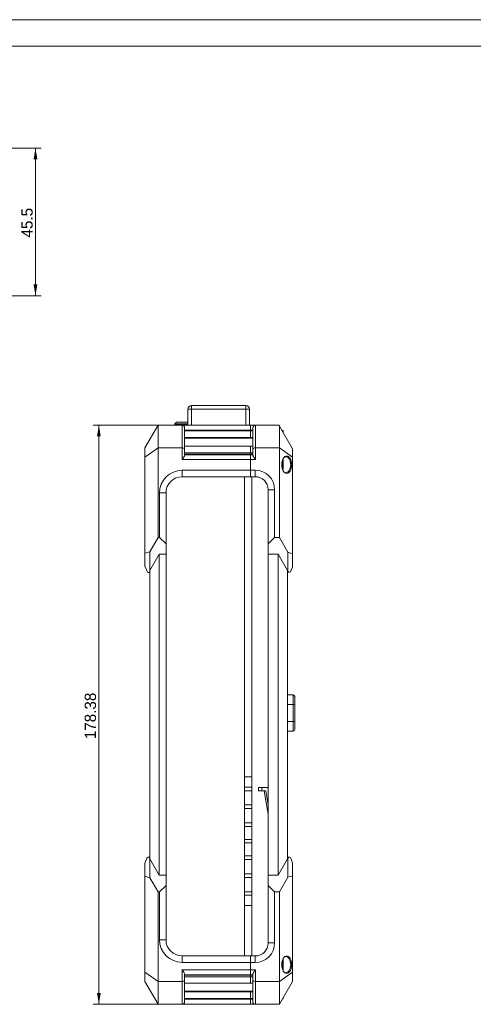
# Model space of a CAD drawing. Header units: millimetres. Extents: x 0 to 841, y 0 to 594.
# Tile 15 of 26: x 423 to 563, y 291 to 594. Entities that reach past the tile are written whole.
import ezdxf

# ---------------------------------------------------------------- set-up
doc = ezdxf.new("R2010")
doc.units = ezdxf.units.MM
doc.layers.get('0').update_dxf_attribs({"lineweight": 18})
for name, color, linetype, lineweight in [('30MM销9', 7, 'Continuous', 18), ('Default', 7, 'Continuous', 18), ('主壳R2R2R', 7, 'Continuous', 18), ('保护壳前1111-', 7, 'Continuous', 18), ('保护壳后0鍚_617', 7, 'Continuous', 18), ('图框', 7, 'Continuous', 18), ('射频籠_\ue7f1_', 7, 'Continuous', 18), ('手带PX', 7, 'Continuous', 18), ('支架鶹', 7, 'Continuous', 18), ('背部螺母-数E_', 7, 'Continuous', 18), ('风道PX-2024-0', 7, 'Continuous', 18)]:
    doc.layers.add(name, color=color, linetype=linetype, lineweight=lineweight)
doc.styles.add('SEACAD_Arial', font='txt', dxfattribs={"width": 0.7})
doc.dimstyles.new('国标', dxfattribs={"dimtxt": 3.5, "dimasz": 3.5, "dimexe": 1.75, "dimexo": 0, "dimgap": 0.875, "dimtad": 1, "dimdsep": 46, "dimtxsty": 'SEACAD_Arial', "dimblk": '_CAXARROW', "dimcen": 1.75, "dimdle": 7, "dimadec": 1, "dimazin": 0, "dimtfac": 0.5, "dimtdec": 3, "dimtmove": 0, "dimatfit": 3, "dimfxl": 1, "dimtolj": 1, "dimarcsym": 0})

# ---------------------------------------------------------------- blocks, each defined once
blk = doc.blocks.new('SE3')
at = {"layer": '30MM销9', "color": 7, "linetype": 'Continuous'}
for p, q in [((495.17, 465.1), (474.12, 465.1)), ((474.12, 462.6), (495.17, 462.6)), ((495.12, 297.28), (474.12, 297.28)), ((474.12, 294.78), (495.12, 294.78))]:
    blk.add_line(p, q, dxfattribs=at)
at = {"layer": '主壳R2R2R', "color": 7, "linetype": 'Continuous'}
for p, q in [((492.57, 453.24), (492.57, 305.64)), ((494.87, 305.64), (494.87, 453.24)), ((492.57, 360.84), (494.87, 360.84)), ((492.57, 357.64), (494.87, 357.64)), ((494.87, 356.54), (492.57, 356.54)), ((496.87, 356.52), (496.87, 357.52)), ((496.87, 357.52), (499.87, 357.52)), ((496.87, 356.52), (498.6, 356.52)), ((499.11, 356.52), (498.6, 356.52)), ((499.87, 349.3), (498.6, 356.52)), ((499.87, 352.18), (499.11, 356.52)), ((494.87, 352.14), (492.57, 352.14)), ((492.57, 351.04), (494.87, 351.04)), ((494.87, 346.64), (492.57, 346.64)), ((492.57, 345.54), (494.87, 345.54)), ((492.57, 341.53), (494.87, 341.53)), ((494.87, 340.43), (492.57, 340.43)), ((494.87, 336.43), (492.57, 336.43)), ((492.57, 335.33), (494.87, 335.33)), ((494.87, 330.93), (492.57, 330.93)), ((492.57, 329.83), (494.87, 329.83)), ((492.57, 325.43), (494.87, 325.43)), ((494.87, 324.33), (492.57, 324.33)), ((494.87, 321.13), (492.57, 321.13))]:
    blk.add_line(p, q, dxfattribs=at)
at = {"layer": '保护壳前1111-', "color": 7, "linetype": 'Continuous'}
for p, q in [((476.22, 474.03), (475.12, 474.03)), ((475.12, 469.13), (475.12, 474.03)), ((476.22, 475.13), (476.22, 474.03)), ((476.22, 475.13), (493.02, 475.13)), ((476.22, 474.03), (493.02, 474.03)), ((476.22, 469.13), (476.22, 474.03)), ((493.02, 475.13), (493.02, 474.03)), ((494.12, 474.03), (493.02, 474.03)), ((493.02, 469.13), (493.02, 474.03)), ((494.12, 469.13), (494.12, 474.03)), ((465.91, 469.13), (461.87, 462.13)), ((465.91, 462.13), (465.91, 469.13)), ((473.32, 469.13), (465.91, 469.13)), ((473.32, 462.13), (473.32, 469.13)), ((476.22, 469.13), (473.32, 469.13)), ((474.12, 461.8), (474.12, 468.33)), ((474.12, 467.59), (494.47, 467.59)), ((474.12, 467.35), (494.47, 467.35)), ((476.22, 469.13), (493.02, 469.13)), ((493.02, 469.13), (494.47, 469.13)), ((494.47, 465.32), (474.12, 465.32)), ((465.91, 462.13), (461.87, 459.23)), ((461.87, 462.13), (461.87, 459.23)), ((473.32, 462.13), (465.91, 462.13)), ((465.91, 434.53), (465.91, 462.13)), ((473.32, 458.51), (473.32, 462.13)), ((474.12, 459.83), (474.12, 461.8)), ((461.87, 459.23), (461.87, 429.66)), ((494.47, 458.51), (473.32, 458.51)), ((494.47, 460.63), (474.12, 460.63)), ((494.47, 460.2), (474.12, 460.2)), ((494.47, 460.01), (474.12, 460.01)), ((494.47, 455.24), (473.37, 455.24)), ((473.37, 453.24), (473.37, 455.24)), ((473.37, 453.24), (494.47, 453.24)), ((466.37, 448.24), (466.37, 434.53)), ((468.37, 448.24), (466.37, 448.24)), ((468.37, 432.53), (468.37, 448.24)), ((463.37, 430.13), (465.91, 434.53)), ((466.37, 434.53), (465.91, 434.53)), ((466.37, 434.53), (468.37, 432.53)), ((468.37, 429.34), (468.37, 432.53)), ((463.37, 430.13), (461.87, 429.66)), ((461.87, 429.66), (461.87, 425.67)), ((463.37, 424.34), (463.37, 430.13)), ((466.26, 429.34), (463.37, 424.34)), ((466.26, 330.53), (466.26, 429.34)), ((466.26, 429.34), (468.37, 429.34)), ((468.37, 429.34), (468.37, 330.53)), ((461.87, 425.67), (462.63, 423.84)), ((463.02, 423.75), (463.37, 423.75)), ((463.37, 424.34), (463.37, 335.53)), ((461.87, 334.2), (462.58, 335.91)), ((461.87, 330.22), (461.87, 334.2)), ((463.37, 336.02), (463.02, 336.02)), ((466.26, 330.53), (463.37, 335.53)), ((463.37, 335.53), (463.37, 329.74)), ((463.37, 329.74), (461.87, 330.22)), ((461.87, 300.64), (461.87, 330.22)), ((463.37, 329.74), (465.91, 325.34)), ((466.26, 330.53), (468.37, 330.53)), ((468.37, 330.53), (468.37, 327.34)), ((466.37, 325.34), (465.91, 325.34)), ((465.91, 325.34), (465.91, 297.74)), ((468.37, 327.34), (466.37, 325.34)), ((466.37, 325.34), (466.37, 310.64)), ((468.37, 310.64), (468.37, 327.34)), ((468.37, 310.64), (466.37, 310.64)), ((473.37, 305.64), (473.37, 303.64)), ((494.47, 305.64), (473.37, 305.64)), ((473.37, 303.64), (494.47, 303.64)), ((465.91, 297.74), (461.87, 300.64)), ((461.87, 297.74), (461.87, 300.64)), ((473.32, 301.36), (473.32, 297.74)), ((494.47, 301.36), (473.32, 301.36)), ((465.91, 290.74), (461.87, 297.74)), ((465.91, 297.74), (465.91, 290.74)), ((473.32, 297.74), (465.91, 297.74)), ((473.32, 297.74), (473.32, 290.74)), ((474.12, 300.04), (474.12, 298.07)), ((474.12, 299.86), (494.47, 299.86)), ((494.47, 299.67), (474.12, 299.67)), ((474.12, 299.24), (494.47, 299.24)), ((474.12, 298.07), (474.12, 291.54)), ((494.47, 294.55), (474.12, 294.55)), ((474.12, 292.52), (494.47, 292.52)), ((474.12, 292.28), (494.47, 292.28)), ((473.32, 290.74), (465.91, 290.74)), ((494.47, 290.74), (473.32, 290.74))]:
    blk.add_line(p, q, dxfattribs=at)
for centre, radius, start, end in [((476.22, 474.03), 1.1, 90, 180), ((493.02, 474.03), 1.1, 0, 90), ((473.32, 468.33), 0.8, 360, 90), ((473.37, 448.24), 7, 90, 180), ((473.37, 448.24), 5, 90, 180), ((473.37, 310.64), 7, 180, 270), ((473.37, 310.64), 5, 180, 270), ((473.32, 291.54), 0.8, 270, 360)]:
    blk.add_arc(centre, radius, start, end, dxfattribs=at)
for centre, major_axis, start_param, end_param in [((473.32, 461.8), (-0.8, 0), 3.141593, 4.712389), ((462.17, 424.95), (-1.11, 1.11), 2.356194, 3.534292), ((462.17, 334.82), (-1.11, -1.11), 2.748894, 3.972106), ((473.32, 298.07), (0.8, 0), 4.712389, 6.283185)]:
    blk.add_ellipse(centre, major_axis=major_axis, ratio=0.414214, start_param=start_param, end_param=end_param, dxfattribs=at)
for points, knots in [([(474.12, 459.83), (474.11, 459.79), (474.1, 459.69), (473.99, 459.49), (473.84, 459.23), (473.61, 458.9), (473.43, 458.66), (473.32, 458.51)], [0, 0, 0, 0, 0.222751, 0.480568, 0.780864, 1.096346, 1.56057, 1.56057, 1.56057, 1.56057]), ([(473.32, 301.36), (473.39, 301.26), (473.53, 301.07), (473.7, 300.83), (473.89, 300.56), (474.07, 300.28), (474.1, 300.11), (474.12, 300.04)], [0, 0, 0, 0, 0.326665, 0.586931, 0.781018, 1.214165, 1.559734, 1.559734, 1.559734, 1.559734])]:
    blk.add_open_spline(points, degree=3, knots=knots, dxfattribs=at)
at = {"layer": '保护壳后0鍚_617', "color": 7, "linetype": 'Continuous'}
for p, q in [((494.47, 469.13), (494.47, 467.59)), ((494.47, 469.13), (495.97, 469.13)), ((494.47, 467.59), (495.17, 467.59)), ((494.47, 467.35), (494.47, 467.59)), ((494.47, 467.35), (495.17, 467.35)), ((494.47, 465.32), (494.47, 467.35)), ((495.17, 461.8), (495.17, 468.33)), ((495.97, 469.13), (503.15, 469.13)), ((495.97, 462.13), (495.97, 469.13)), ((503.33, 468.83), (503.15, 469.13)), ((503.33, 468.83), (507.37, 461.83)), ((503.33, 462.13), (503.33, 468.83)), ((494.47, 465.32), (494.47, 465.1)), ((495.17, 465.32), (494.47, 465.32)), ((494.47, 460.63), (494.47, 462.6)), ((495.17, 459.83), (495.17, 461.8)), ((495.97, 462.13), (503.33, 462.13)), ((495.97, 458.51), (495.97, 462.13)), ((503.33, 434.53), (503.33, 462.13)), ((503.33, 462.13), (507.37, 459.23)), ((507.37, 461.83), (507.37, 459.23)), ((494.47, 460.63), (494.47, 460.2)), ((495.17, 460.63), (494.47, 460.63)), ((495.17, 460.2), (494.47, 460.2)), ((494.47, 460.01), (494.47, 460.2)), ((494.47, 460.01), (494.47, 458.51)), ((495.17, 460.01), (494.47, 460.01)), ((494.47, 458.51), (494.47, 455.24)), ((495.97, 458.51), (494.47, 458.51)), ((507.37, 459.23), (507.37, 429.51)), ((494.47, 455.24), (495.87, 455.24)), ((494.47, 453.24), (494.47, 455.24)), ((495.87, 453.24), (495.87, 455.24)), ((495.87, 453.24), (494.47, 453.24)), ((499.87, 432.53), (499.87, 449.24)), ((499.87, 449.24), (501.87, 449.24)), ((501.87, 449.24), (501.87, 434.53)), ((501.87, 434.53), (499.87, 432.53)), ((501.87, 434.53), (503.33, 434.53)), ((505.97, 429.96), (503.33, 434.53)), ((499.87, 429.34), (499.87, 432.53)), ((499.87, 330.53), (499.87, 429.34)), ((502.98, 429.34), (499.87, 429.34)), ((502.98, 429.34), (502.98, 330.53)), ((502.98, 429.34), (505.87, 424.34)), ((505.97, 424.2), (505.97, 429.96)), ((505.97, 429.96), (507.37, 429.51)), ((507.37, 429.51), (507.37, 425.53)), ((507.37, 425.53), (506.71, 423.94)), ((505.87, 335.53), (505.87, 424.34)), ((505.87, 424.2), (505.97, 424.2)), ((505.87, 423.85), (506.32, 423.85)), ((502.98, 330.53), (505.87, 335.53)), ((506.32, 336.02), (505.87, 336.02)), ((505.87, 335.67), (505.97, 335.67)), ((505.97, 335.67), (505.97, 329.91)), ((507.37, 334.34), (506.71, 335.93)), ((507.37, 330.36), (507.37, 334.34)), ((499.87, 330.53), (499.87, 327.34)), ((502.98, 330.53), (499.87, 330.53)), ((505.97, 329.91), (503.33, 325.34)), ((505.97, 329.91), (507.37, 330.36)), ((507.37, 300.64), (507.37, 330.36)), ((499.87, 309.64), (499.87, 327.34)), ((499.87, 327.34), (501.87, 325.34)), ((501.87, 325.34), (503.33, 325.34)), ((501.87, 325.34), (501.87, 309.64)), ((503.33, 325.34), (503.33, 297.74)), ((499.87, 309.64), (501.87, 309.64)), ((494.47, 305.64), (495.87, 305.64)), ((494.47, 303.64), (494.47, 305.64)), ((495.87, 303.64), (494.47, 303.64)), ((494.47, 303.64), (494.47, 301.36)), ((495.87, 305.64), (495.87, 303.64)), ((495.92, 301.36), (494.47, 301.36)), ((494.47, 301.36), (494.47, 299.86)), ((495.92, 301.36), (495.92, 297.74)), ((503.33, 297.74), (507.37, 300.64)), ((507.37, 297.74), (507.37, 300.64)), ((494.47, 299.67), (494.47, 299.86)), ((494.47, 299.86), (495.12, 299.86)), ((495.12, 299.67), (494.47, 299.67)), ((494.47, 299.67), (494.47, 299.24)), ((494.47, 297.28), (494.47, 299.24)), ((494.47, 299.24), (495.12, 299.24)), ((495.12, 300.04), (495.12, 298.07)), ((495.12, 298.07), (495.12, 291.54)), ((495.92, 297.74), (503.33, 297.74)), ((495.92, 297.74), (495.92, 290.74)), ((503.33, 297.74), (503.33, 290.74)), ((503.33, 290.74), (507.37, 297.74)), ((494.47, 294.78), (494.47, 294.55)), ((495.12, 294.55), (494.47, 294.55)), ((494.47, 292.52), (494.47, 294.55)), ((494.47, 292.28), (494.47, 292.52)), ((494.47, 292.52), (495.12, 292.52)), ((494.47, 292.28), (494.47, 290.74)), ((494.47, 292.28), (495.12, 292.28)), ((494.47, 290.74), (495.92, 290.74)), ((495.92, 290.74), (503.33, 290.74))]:
    blk.add_line(p, q, dxfattribs=at)
for centre, radius, start, end in [((495.97, 468.33), 0.8, 90, 180), ((495.87, 449.24), 6, 360, 90), ((495.87, 449.24), 4, 360, 90), ((495.87, 309.64), 6, 270, 0), ((495.87, 309.64), 4, 270, 0), ((495.92, 291.54), 0.8, 180, 270)]:
    blk.add_arc(centre, radius, start, end, dxfattribs=at)
for centre, major_axis, start_param, end_param in [((495.97, 461.8), (0.8, 0), 1.570796, 3.141593), ((507.17, 425.05), (1.11, 1.11), 2.748894, 3.926991), ((507.17, 334.82), (1.11, -1.11), 2.356194, 3.534292), ((495.92, 298.07), (-0.8, 0), 0, 1.570796)]:
    blk.add_ellipse(centre, major_axis=major_axis, ratio=0.414214, start_param=start_param, end_param=end_param, dxfattribs=at)
for points, knots in [([(495.97, 458.51), (495.89, 458.61), (495.76, 458.8), (495.59, 459.04), (495.4, 459.31), (495.22, 459.6), (495.19, 459.76), (495.17, 459.83)], [0, 0, 0, 0, 0.326178, 0.586445, 0.781018, 1.213943, 1.559754, 1.559754, 1.559754, 1.559754]), ([(507.11, 456.93), (507.11, 456.16), (506.91, 455.43), (506.33, 454.49), (505.95, 454.25), (505.21, 454.25), (504.83, 454.49), (504.25, 455.43), (504.05, 456.16), (504.05, 457.69), (504.25, 458.42), (504.83, 459.37), (505.21, 459.61), (505.95, 459.61), (506.33, 459.37), (506.91, 458.42), (507.11, 457.69), (507.11, 456.93)], [0, 0, 0, 0, 1.675295, 1.675295, 3.350589, 3.350589, 5.025884, 5.025884, 6.701179, 6.701179, 8.376473, 8.376473, 10.051768, 10.051768, 11.727063, 11.727063, 13.402357, 13.402357, 13.402357, 13.402357]), ([(506.81, 456.93), (506.81, 456.93), (506.81, 457.27), (506.72, 457.98), (506.36, 458.79), (505.88, 459.29), (505.35, 459.46), (504.97, 459.34), (504.78, 459.19), (504.75, 459.17)], [0, 0, 0, 0, 0.000076, 0.725321, 1.453111, 2.185076, 2.911939, 3.654238, 3.790428, 3.790428, 3.790428, 3.790428]), ([(504.74, 454.69), (504.77, 454.67), (504.97, 454.52), (505.35, 454.4), (505.88, 454.57), (506.29, 454.99), (506.54, 455.49), (506.7, 455.93), (506.79, 456.41), (506.8, 456.76), (506.81, 456.93)], [0, 0, 0, 0, 0.143351, 0.885166, 1.613191, 2.340141, 2.740458, 3.068331, 3.441528, 3.800651, 3.800651, 3.800651, 3.800651]), ([(507.11, 302.94), (507.11, 303.71), (506.91, 304.44), (506.33, 305.38), (505.95, 305.62), (505.21, 305.62), (504.83, 305.38), (504.25, 304.44), (504.05, 303.71), (504.05, 302.18), (504.25, 301.45), (504.83, 300.51), (505.21, 300.27), (505.95, 300.27), (506.33, 300.51), (506.91, 301.45), (507.11, 302.18), (507.11, 302.94)], [0, 0, 0, 0, 1.675295, 1.675295, 3.350589, 3.350589, 5.025884, 5.025884, 6.701179, 6.701179, 8.376473, 8.376473, 10.051768, 10.051768, 11.727063, 11.727063, 13.402357, 13.402357, 13.402357, 13.402357]), ([(506.81, 302.94), (506.81, 303.29), (506.72, 303.98), (506.36, 304.8), (505.89, 305.3), (505.36, 305.48), (504.97, 305.36), (504.77, 305.21), (504.74, 305.18)], [0, 0, 0, 0, 0.72238, 1.443115, 2.178269, 2.904186, 3.660916, 3.79425, 3.79425, 3.79425, 3.79425]), ([(495.12, 300.04), (495.13, 300.08), (495.14, 300.18), (495.25, 300.39), (495.4, 300.64), (495.63, 300.97), (495.81, 301.22), (495.92, 301.36)], [0, 0, 0, 0, 0.222936, 0.480753, 0.780882, 1.096829, 1.560588, 1.560588, 1.560588, 1.560588]), ([(504.75, 300.7), (504.78, 300.68), (504.97, 300.53), (505.36, 300.41), (505.89, 300.59), (506.36, 301.09), (506.72, 301.91), (506.81, 302.6), (506.81, 302.94)], [0, 0, 0, 0, 0.133343, 0.884261, 1.610897, 2.349423, 3.074362, 3.789891, 3.789891, 3.789891, 3.789891])]:
    blk.add_open_spline(points, degree=3, knots=knots, dxfattribs=at)
at = {"layer": '射频籠_\ue7f1_', "color": 7, "linetype": 'Continuous'}
for p, q in [((471.62, 469.99), (471.12, 469.49)), ((471.12, 469.13), (471.12, 469.49)), ((471.12, 469.13), (471.12, 469.49)), ((471.15, 469.49), (471.12, 469.49)), ((471.12, 469.49), (471.12, 469.49)), ((471.15, 469.13), (471.15, 469.49)), ((471.17, 469.49), (471.15, 469.49)), ((471.17, 469.13), (471.17, 469.49)), ((471.23, 469.49), (471.17, 469.49)), ((471.23, 469.13), (471.23, 469.49)), ((471.28, 469.49), (471.23, 469.49)), ((471.28, 469.13), (471.28, 469.49)), ((471.38, 469.49), (471.28, 469.49)), ((471.38, 469.13), (471.38, 469.49)), ((471.44, 469.49), (471.38, 469.49)), ((471.44, 469.13), (471.44, 469.49)), ((471.59, 469.49), (471.44, 469.49)), ((471.59, 469.13), (471.59, 469.49)), ((471.67, 469.49), (471.59, 469.49)), ((471.62, 469.99), (475.12, 469.99)), ((471.67, 469.13), (471.67, 469.49)), ((471.85, 469.49), (471.67, 469.49)), ((471.85, 469.13), (471.85, 469.49)), ((471.95, 469.49), (471.85, 469.49)), ((471.95, 469.13), (471.95, 469.49)), ((472.17, 469.49), (471.95, 469.49)), ((472.17, 469.13), (472.17, 469.49)), ((472.28, 469.49), (472.17, 469.49)), ((472.28, 469.13), (472.28, 469.49)), ((472.54, 469.49), (472.28, 469.49)), ((472.54, 469.13), (472.54, 469.49)), ((472.67, 469.49), (472.54, 469.49)), ((472.67, 469.13), (472.67, 469.49)), ((472.96, 469.49), (472.67, 469.49)), ((472.96, 469.13), (472.96, 469.49)), ((473.11, 469.49), (472.96, 469.49)), ((473.11, 469.13), (473.11, 469.49)), ((473.43, 469.49), (473.11, 469.49)), ((473.43, 469.13), (473.43, 469.49)), ((473.6, 469.49), (473.43, 469.49)), ((473.6, 469.13), (473.6, 469.49)), ((473.95, 469.49), (473.6, 469.49)), ((473.95, 469.13), (473.95, 469.49)), ((474.13, 469.49), (473.95, 469.49)), ((474.12, 469.13), (474.12, 469.49)), ((474.13, 469.13), (474.13, 469.49)), ((474.51, 469.49), (474.13, 469.49)), ((474.51, 469.13), (474.51, 469.49)), ((474.7, 469.49), (474.51, 469.49)), ((474.67, 469.13), (474.67, 469.49)), ((474.7, 469.13), (474.7, 469.49)), ((475.11, 469.49), (474.7, 469.49)), ((475.11, 469.13), (475.11, 469.49))]:
    blk.add_line(p, q, dxfattribs=at)
at = {"layer": '手带PX', "color": 7, "linetype": 'Continuous'}
blk.add_line((497.93, 356.52), (497.93, 357.52), dxfattribs=at)
at = {"layer": '支架鶹', "color": 7, "linetype": 'Continuous'}
for p, q in [((505.87, 386.04), (507.57, 386.04)), ((507.57, 383.04), (507.57, 386.04)), ((508.07, 383.04), (508.07, 385.54)), ((505.87, 383.04), (507.57, 383.04)), ((507.57, 377.84), (507.57, 383.04)), ((508.07, 383.04), (507.57, 383.04)), ((508.07, 377.84), (508.07, 383.04)), ((505.87, 377.84), (507.57, 377.84)), ((507.57, 374.84), (507.57, 377.84)), ((508.07, 377.84), (507.57, 377.84)), ((508.07, 375.34), (508.07, 377.84)), ((505.87, 374.84), (507.57, 374.84))]:
    blk.add_line(p, q, dxfattribs=at)
for centre, start, end in [((507.57, 385.54), 0, 90), ((507.57, 375.34), 270, 0)]:
    blk.add_arc(centre, 0.5, start, end, dxfattribs=at)
at = {"layer": '背部螺母-数E_', "color": 7, "linetype": 'Continuous'}
for p, q in [((504.42, 467.48), (504.11, 467.48)), ((504.42, 467.48), (504.42, 466.94)), ((504.52, 467.38), (504.52, 466.76)), ((504.42, 458.68), (504.42, 455.19)), ((504.52, 458.87), (504.52, 454.99)), ((504.42, 304.69), (504.42, 301.21)), ((504.52, 304.88), (504.52, 301)), ((504.28, 292.39), (504.42, 292.39)), ((504.28, 292.39), (504.42, 292.39)), ((504.42, 292.64), (504.42, 292.39)), ((504.42, 292.39), (504.42, 292.39)), ((504.52, 292.81), (504.52, 292.49)), ((504.52, 292.49), (504.52, 292.49))]:
    blk.add_line(p, q, dxfattribs=at)
for centre, start, end in [((504.42, 467.38), 0, 90), ((504.42, 292.49), 270, 0), ((504.42, 292.49), 270, 0)]:
    blk.add_arc(centre, 0.1, start, end, dxfattribs=at)
at = {"layer": '风道PX-2024-0', "color": 7, "linetype": 'Continuous'}
blk.add_line((494.87, 341.54), (492.57, 341.54), dxfattribs=at)
blk = doc.blocks.new('*X24')
at = {"layer": 'Default', "linetype": 'Continuous'}
for points in [[(428.72, 550.96), (428.13, 554.46), (427.55, 550.96)], [(428.72, 512.46), (427.55, 512.46), (428.13, 508.96)]]:
    blk.add_hatch(color=7, dxfattribs=at).paths.add_polyline_path(points, flags=0)
at = {"layer": 'Default', "color": 7, "linetype": 'Continuous'}
for p, q in [((406.06, 554.46), (429.88, 554.46)), ((428.13, 554.46), (428.13, 508.96)), ((406.06, 508.96), (429.88, 508.96))]:
    blk.add_line(p, q, dxfattribs=at)
at = {"layer": 'Default', "color": 7, "linetype": 'Continuous', "insert": (423.76, 526.91), "char_height": 3.5, "width": 18.5137, "attachment_point": 1, "rotation": 90, "style": 'SEACAD_Arial'}
blk.add_mtext('{\\W1;45.5}', dxfattribs=at)
blk = doc.blocks.new('_CAXARROW')
blk.add_hatch(color=0).paths.add_polyline_path([(0, 0), (-1, 0.125), (-1, -0.125)], flags=0)
blk = doc.blocks.new('*X25')
at = {"layer": 'Default', "linetype": 'Continuous'}
for points in [[(447.09, 465.63), (448.26, 465.63), (447.68, 469.13)], [(447.09, 294.24), (447.68, 290.74), (448.26, 294.24)]]:
    blk.add_hatch(color=7, dxfattribs=at).paths.add_polyline_path(points, flags=0)
at = {"layer": 'Default', "color": 7, "linetype": 'Continuous'}
for p, q in [((465.91, 469.13), (445.93, 469.13)), ((447.68, 469.13), (447.68, 290.74)), ((469.62, 290.74), (445.93, 290.74))]:
    blk.add_line(p, q, dxfattribs=at)
at = {"layer": 'Default', "color": 7, "linetype": 'Continuous', "insert": (443.3, 372.4), "char_height": 3.5, "width": 28.4055, "attachment_point": 1, "rotation": 90, "style": 'SEACAD_Arial'}
blk.add_mtext('{\\W1;178.38}', dxfattribs=at)

msp = doc.modelspace()

# ---------------------------------------------------------------- linework, layer by layer
at = {"layer": 'Default', "color": 7, "linetype": 'Continuous'}
msp.add_line((841, 594), (0, 594), dxfattribs=at)
at = {"layer": '图框', "color": 7, "linetype": 'Continuous'}
msp.add_line((25.004, 585.892), (831.004, 585.892), dxfattribs=at)

# ---------------------------------------------------------------- block references
at = {"layer": 'Default'}
msp.add_blockref('SE3', (0, 0), dxfattribs=at)

# ---------------------------------------------------------------- dimensions: what is measured, and where the dimension line sits
at = {"layer": 'Default', "color": 7, "linetype": 'Continuous'}
for base, p1, p2, angle, picture, middle in [((428.135, 508.958), (406.059, 554.458), (406.059, 508.958), 270, '*X24', (428.135, 531.708)), ((447.6757, 290.7435), (473.3194, 469.1283), (469.6152, 290.7435), 90, '*X25', (447.6757, 379.9359))]:
    dim = msp.add_linear_dim(base=base, p1=p1, p2=p2, angle=angle, dimstyle='国标', override={"dimsah": 1}, dxfattribs=at)
    dim.commit()
    dim.dimension.update_dxf_attribs({"geometry": picture, "text_midpoint": middle, "dimtype": 160})

doc.saveas('drawing.dxf')
